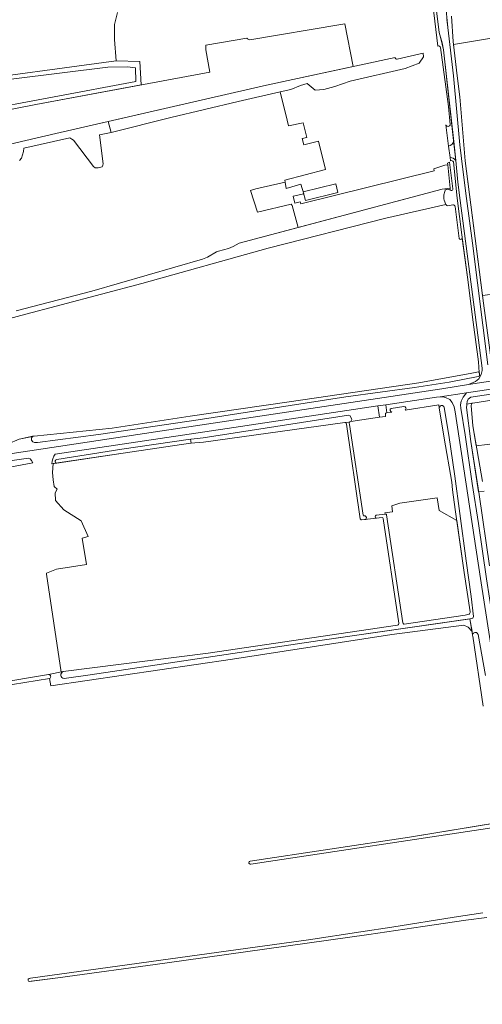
# Model space of a CAD drawing. Header units: metres. Extents: x 209813 to 223847, y 571801 to 587119.
# Tile 241 of 256: x 221733 to 221957, y 573596 to 574073. Entities that reach past the tile are written whole.
import ezdxf

# ---------------------------------------------------------------- set-up
doc = ezdxf.new("R2010")
doc.units = ezdxf.units.M
for name, color, linetype, lineweight in [('B-RO-GR-BOOMTEELT-GV', 8, 'Continuous', 0), ('B-RO-GR-GRAS-GV', 8, 'Continuous', 0), ('B-RO-GR-HOUTWAL-GV', 8, 'Continuous', 0), ('B-RO-OG-BEBOUWING_LOODS-GV', 8, 'Continuous', 0), ('B-RO-OG-TERREIN_CULTUURSCHEIDING-GV', 8, 'Continuous', 0), ('B-RO-OG-WATER_GREPPEL-GV', 8, 'Continuous', 0), ('B-RO-OG-WEG-GV', 8, 'Continuous', 0), ('B-RO-VH-ONVERHARD-GV', 8, 'Continuous', 0), ('B-RO-VH-VERHARDING_HALFVERHARDING-GV', 8, 'Continuous', 0), ('B-RO-VH-VERHARDING_HALFVERHARDING_GRIND-GV', 8, 'Continuous', 0)]:
    doc.layers.add(name, color=color, linetype=linetype, lineweight=lineweight)

msp = doc.modelspace()

# ---------------------------------------------------------------- linework, layer by layer
at = {"layer": 'B-RO-GR-BOOMTEELT-GV', "flags": 128}
msp.add_lwpolyline([(221731.052, 573931.515), (221767.762, 573941.069), (221821.366, 573956.521), (221823.853, 573957.526), (221828.193, 573960.119), (221829.145, 573960.489), (221834.013, 573961.759), (221836.183, 573962.712), (221839.123, 573964.335), (221867.676, 573971.93), (221864.772, 573982.628), (221864.294, 573983.203), (221848.057, 573979.334), (221844.618, 573989.851), (221847.197, 573990.645), (221861.353, 573993.952), (221861.23, 573994.851), (221880.998, 574000.085), (221877.566, 574013.765), (221870.385, 574011.951), (221869.589, 574015.032), (221871.904, 574015.495), (221870.118, 574022.639), (221863.041, 574021.184), (221862.448, 574023.853), (221859.072, 574037.588), (221838.697, 574032.873), (221805.985, 574025.121), (221777.029, 574017.997), (221771.371, 574016.729), (221773.223, 574002.812), (221773.065, 574002.083), (221772.671, 574001.281), (221770.852, 574000.818), (221769.363, 574000.784), (221768.537, 574001.413), (221758.797, 574014.209), (221758.003, 574014.764), (221757.05, 574015.32), (221734.848, 574010.389), (221734.65, 574008.702), (221733.625, 574005.494), (221732.699, 574004.337)], dxfattribs=at)
at = {"layer": 'B-RO-GR-GRAS-GV', "flags": 128}
for points in [[(221709.917, 574007.897), (221713.43, 574008.84), (221750.23, 574017.48), (221852.35, 574040.82), (221894.298, 574049.858), (221890.36, 574070.525), (221888.378, 574070.205), (221844.306, 574062.836)], [(221842.896, 574063.633), (221823.03, 574060.26), (221823.03, 574058.009), (221824.91, 574047.16), (221740.59, 574031.42), (221705.871, 574024.778), (221705.946, 574024.522)], [(221997.002, 574064.697), (221987.597, 574065.002), (221973.337, 574065.944), (221973.086, 574065.908), (221972.835, 574065.941), (221972.602, 574066.04), (221968.487, 574062.437), (221964.37, 574064.127), (221942.952, 574060.614), (221944.8, 574045.29), (221946.106, 574035.193), (221948.729, 574004.235), (221957.062, 573938.964), (221965.641, 573940.203)], [(221940.251, 574002.294), (221938.783, 574002.056), (221933.398, 574000.256), (221933.557, 573999.423), (221869.025, 573983.349), (221868.758, 573984.285), (221866.113, 573983.644), (221865.304, 573987.138), (221870.39, 573988.299), (221868.992, 573992.927), (221861.966, 573990.849), (221861.353, 573993.952), (221847.197, 573990.645), (221844.618, 573989.851), (221848.057, 573979.334), (221864.294, 573983.203), (221864.772, 573982.628), (221867.676, 573971.93), (221937.488, 573990.499), (221941.442, 573990.969)], [(221942.649, 573990.63), (221941.118, 574003.56), (221940.059, 574003.129), (221940.251, 574002.294), (221941.442, 573990.969), (221941.392, 573990.049), (221941.9, 573989.812)], [(221939.456, 573982.829), (221939.341, 573983.123), (221910.16, 573976.51), (221853.2, 573961.85), (221791.92, 573944.85), (221733.26, 573929.27), (221723.833, 573926.713)], [(221942.619, 573982.835), (221940.194, 573982.422)], [(221945.74, 573966.645), (221943.771, 573982.049)], [(221732.571, 573869.512), (221739.76, 573870.97), (221777.66, 573874.79), (221815.36, 573880.63), (221863.28, 573887.59), (221926.24, 573896.79), (221951.94, 573901.41), (221955.12, 573902.11), (221955.388, 573901.701), (221955.08, 573906.85), (221952.52, 573926.11), (221949.82, 573947.83), (221947.205, 573966.554)], [(221890.397, 573877.462), (221821.78, 573868.03), (221815.533, 573867.49), (221782.875, 573862.685), (221748.996, 573857.602), (221748.742, 573853.343), (221748.907, 573849.8), (221749.482, 573846.464), (221750.884, 573845.25), (221749.927, 573843.441), (221750.097, 573839.722), (221754.124, 573835.164), (221762.574, 573829.902), (221765.91, 573822.281), (221763.065, 573821.457), (221765.064, 573808.703), (221750.595, 573806.423), (221745.727, 573804.587), (221745.74, 573804.11), (221752.803, 573756.662), (221753.88, 573756.878), (221824.087, 573765.792), (221915.812, 573779.377)], [(221919.161, 573779.873), (221948.72, 573784.25), (221950.601, 573784.664), (221950.818, 573784.9), (221950.984, 573785.174), (221951.093, 573785.475), (221951.14, 573785.792), (221948.086, 573804.85), (221944.557, 573830.021), (221935.976, 573834.876), (221935.001, 573841.078), (221917.063, 573838.52), (221913.164, 573837.181), (221913.47, 573834.176), (221909.778, 573833.716), (221909.847, 573833.171)], [(221908.422, 573831.461), (221898.415, 573830.427)], [(221916.486, 573780.326), (221908.897, 573831.009)], [(221910.58, 573832.737), (221918.52, 573780.484)], [(221952.251, 573774.701), (221951.977, 573776.317), (221950.089, 573778.451), (221948.075, 573779.304), (221913.17, 573774.892), (221835.88, 573762.97), (221747.881, 573749.953), (221747.201, 573753.522), (221723.259, 573749.607), (221695.096, 573745.028)], [(221957.448, 573740.202), (221952.306, 573774.07), (221952.242, 573774.382), (221952.251, 573774.701)], [(221964.842, 573681.712), (221844.746, 573663.637), (221844.377, 573663.67), (221844.101, 573663.797), (221843.889, 573664.11), (221843.808, 573664.303), (221843.892, 573664.716), (221844.153, 573664.987), (221844.402, 573665.12), (221921.648, 573676.718), (221964.96, 573683.81)], [(221959.12, 573637.883), (221949.001, 573636.525), (221928.125, 573633.548), (221902.011, 573629.659), (221803.03, 573615.768), (221751.304, 573608.631), (221737.572, 573606.832), (221737.069, 573606.938), (221736.873, 573607.291), (221736.937, 573607.97), (221737.334, 573608.314), (221737.995, 573608.419), (221843.352, 573623.025), (221872.801, 573626.967), (221898.042, 573630.856), (221913.15, 573633.158), (221943.339, 573637.974), (221957.176, 573640.064)]]:
    msp.add_lwpolyline(points, dxfattribs=at)
at = {"layer": 'B-RO-GR-GRAS-GV'}
for points in [[(221844.306, 574062.836, -0.273917), (221842.896, 574063.633)], [(221941.9, 573989.812, 0.6363954), (221942.649, 573990.63)], [(221940.194, 573982.422, -0.2847691), (221939.456, 573982.829)], [(221943.771, 573982.049, 0.459041), (221942.619, 573982.835)], [(221947.205, 573966.554, -0.6586635), (221945.74, 573966.645)], [(221915.812, 573779.377, 0.4439191), (221916.486, 573780.326)]]:
    msp.add_lwpolyline(points, format="xyb", dxfattribs=at)
at = {"layer": 'B-RO-GR-GRAS-GV', "flags": 128}
for points in [[(221788.857, 574049.172), (221784.94, 574049.7), (221775.544, 574049.527), (221706.262, 574040.959), (221709.76, 574027.754), (221788.996, 574042.683)], [(222017.889, 573897.35), (222010.398, 573895.962), (222000, 573894.426), (221952.4, 573886.95), (221951.856, 573886.819), (221951.717, 573886.588), (221951.648, 573886.426), (221951.509, 573885.732), (221952.378, 573875.957), (221954.05, 573866.267), (221970.052, 573868.159), (221971.658, 573852.157), (222027.002, 573860.474), (222025.297, 573872.562), (222020.571, 573871.915), (222020.084, 573875.264), (222020.068, 573878.878)]]:
    msp.add_lwpolyline(points, close=True, dxfattribs=at)
at = {"layer": 'B-RO-GR-HOUTWAL-GV', "flags": 128}
for points in [[(221914.654, 574054.244), (221852.35, 574040.82), (221775.7, 574023.301)], [(221777.029, 574017.997), (221805.985, 574025.121), (221838.697, 574032.873), (221859.072, 574037.588), (221864.098, 574038.813), (221868.884, 574040.704), (221872.138, 574041.617), (221876.02, 574038.388), (221880.175, 574038.68), (221885.566, 574040.174), (221892.969, 574042.861), (221919.532, 574048.973), (221926.3, 574051.498), (221928.494, 574054.564)], [(221928.494, 574054.564), (221928.352, 574056.381), (221915.688, 574053.38)], [(221701.046, 574041.332), (221705.871, 574024.778), (221740.59, 574031.42), (221791.582, 574040.939), (221791.064, 574052.327), (221779.592, 574052.597), (221700.704, 574042.003)], [(221771.371, 574016.729), (221777.029, 574017.997), (221775.7, 574023.301), (221750.23, 574017.48), (221713.43, 574008.84), (221709.917, 574007.897), (221714.135, 573983.496), (221724.073, 573927.737)], [(221732.699, 574004.337), (221733.625, 574005.494), (221734.65, 574008.702), (221734.848, 574010.389), (221757.05, 574015.32), (221758.003, 574014.764), (221758.797, 574014.209), (221768.537, 574001.413), (221769.363, 574000.784), (221770.852, 574000.818), (221772.671, 574001.281), (221773.065, 574002.083), (221773.223, 574002.812), (221771.371, 574016.729)], [(221940.673, 573990.386), (221941.392, 573990.049), (221941.442, 573990.969), (221937.488, 573990.499), (221839.123, 573964.335), (221836.183, 573962.712), (221834.013, 573961.759), (221829.145, 573960.489), (221828.193, 573960.119), (221823.853, 573957.526), (221821.366, 573956.521), (221767.762, 573941.069), (221731.052, 573931.515)], [(221938.355, 573987.75), (221938.744, 573989.43)], [(221723.833, 573926.713), (221733.26, 573929.27), (221791.92, 573944.85), (221853.2, 573961.85), (221910.16, 573976.51), (221939.341, 573983.123), (221938.542, 573985.158)]]:
    msp.add_lwpolyline(points, dxfattribs=at)
at = {"layer": 'B-RO-GR-HOUTWAL-GV'}
for points in [[(221915.688, 574053.38, -0.3717279), (221914.654, 574054.244)], [(221938.542, 573985.158, -0.1623573), (221938.355, 573987.75)], [(221938.744, 573989.43, -0.4505644), (221940.673, 573990.386)]]:
    msp.add_lwpolyline(points, format="xyb", dxfattribs=at)
at = {"layer": 'B-RO-OG-BEBOUWING_LOODS-GV', "flags": 128}
msp.add_lwpolyline([(221886.918, 573988.849), (221885.901, 573992.996), (221870.183, 573989.142), (221871.2, 573984.995)], close=True, dxfattribs=at)
at = {"layer": 'B-RO-OG-TERREIN_CULTUURSCHEIDING-GV', "flags": 128}
msp.add_lwpolyline([(221700.704, 574042.003), (221779.592, 574052.597), (221778.735, 574063.004), (221778.681, 574070.284), (221780.179, 574075.973)], dxfattribs=at)
at = {"layer": 'B-RO-OG-WATER_GREPPEL-GV', "flags": 128}
for points in [[(221739.1, 573870.85), (221738.5, 573870.11), (221738.52, 573868.91), (221739.1, 573868.09), (221739.96, 573867.87), (221741.12, 573867.85), (221741.44, 573867.87), (221771.02, 573871.77), (221819.26, 573878.81), (221890.76, 573889.91), (221924.02, 573894.47), (221940.92, 573897.05), (221954.94, 573899.75), (221955.6, 573900.09), (221955.54, 573901.47), (221955.12, 573902.11), (221951.94, 573901.41), (221926.24, 573896.79), (221863.28, 573887.59), (221815.36, 573880.63), (221777.66, 573874.79), (221739.76, 573870.97)], [(221750.691, 573857.856), (221782.875, 573862.685), (221815.533, 573867.49), (221815.795, 573867.513), (221815.544, 573869.456), (221814.395, 573869.339), (221782.272, 573864.668), (221750.723, 573859.532), (221750.481, 573859.478), (221750.264, 573859.356), (221750.094, 573859.176), (221749.982, 573858.954), (221749.941, 573858.709), (221749.973, 573858.463), (221750.076, 573858.236), (221750.24, 573858.05), (221750.451, 573857.919)], [(221965.696, 573683.921), (221921.648, 573676.718), (221844.402, 573665.12), (221844.153, 573664.987), (221843.892, 573664.716), (221843.808, 573664.303), (221843.889, 573664.11), (221844.101, 573663.797), (221844.377, 573663.67), (221844.746, 573663.637), (221964.842, 573681.712), (221965.569, 573681.348), (221966.168, 573680.666)]]:
    msp.add_lwpolyline(points, close=True, dxfattribs=at)
for points in [[(221957.029, 573849.006), (221952.378, 573875.957), (221951.509, 573885.732), (221951.648, 573886.426), (221951.717, 573886.588), (221951.856, 573886.819), (221949.457, 573886.451), (221949.403, 573885.824), (221949.222, 573884.846), (221951.397, 573868.354), (221955.186, 573843.92), (221957.787, 573844.31)], [(221754.279, 573753.525), (221766.88, 573755.35), (221878.22, 573771.97), (221950.18, 573782.35), (221952.32, 573782.75), (221952.64, 573783.55), (221951.576, 573793.309), (221949.136, 573810.464), (221946.083, 573833.403), (221943.652, 573851.449), (221940.71, 573871.427), (221938.553, 573884.715), (221938.467, 573884.995), (221938.317, 573885.247), (221938.112, 573885.456), (221937.863, 573885.611), (221937.585, 573885.703), (221937.293, 573885.727), (221937.003, 573885.682), (221936.733, 573885.569), (221936.496, 573885.395), (221936.308, 573885.171), (221936.177, 573884.909), (221936.112, 573884.623), (221938.451, 573869.879), (221942.137, 573848.688)], [(221892.941, 573877.943), (221892.32, 573877.73), (221890.397, 573877.462)], [(221891.152, 573876.728), (221897.838, 573830.851)], [(221900.136, 573832.267), (221899.668, 573832.244), (221899.332, 573832.349), (221899.175, 573832.658), (221892.541, 573876.601)], [(221942.137, 573848.688), (221942.439, 573844.985), (221943.807, 573835.369), (221948.086, 573804.85), (221951.14, 573785.792), (221951.093, 573785.475), (221950.984, 573785.174), (221950.818, 573784.9), (221950.601, 573784.664), (221948.72, 573784.25), (221919.161, 573779.873)], [(221898.415, 573830.427), (221900.306, 573830.553)], [(221909.847, 573833.171), (221905.563, 573832.686)], [(221905.61, 573831.141), (221908.422, 573831.461)], [(221915.812, 573779.377), (221824.087, 573765.792), (221753.88, 573756.878)], [(221746.745, 573755.451), (221694.589, 573746.806)], [(221695.096, 573745.028), (221723.259, 573749.607), (221747.201, 573753.522)], [(221957.176, 573640.064), (221943.339, 573637.974), (221913.15, 573633.158), (221898.042, 573630.856), (221872.801, 573626.967), (221843.352, 573623.025), (221737.995, 573608.419), (221737.334, 573608.314), (221736.937, 573607.97), (221736.873, 573607.291), (221737.069, 573606.938), (221737.572, 573606.832), (221738.392, 573606.938), (221751.304, 573608.631), (221803.03, 573615.768), (221902.011, 573629.659), (221928.125, 573633.548), (221949.001, 573636.525), (221959.12, 573637.883)]]:
    msp.add_lwpolyline(points, dxfattribs=at)
at = {"layer": 'B-RO-OG-WATER_GREPPEL-GV'}
for points in [[(221890.397, 573877.462, -0.3901497), (221891.152, 573876.728)], [(221892.541, 573876.601, -0.3050649), (221892.941, 573877.943)], [(221897.838, 573830.851, 0.4332943), (221898.415, 573830.427)], [(221900.306, 573830.553, 0.6694477), (221900.136, 573832.267)], [(221905.563, 573832.686, 0.7981724), (221905.61, 573831.141)], [(221908.422, 573831.461, -0.3809803), (221908.897, 573831.009)], [(221910.58, 573832.737, 0.4592531), (221909.847, 573833.171)], [(221919.161, 573779.873, -0.4713666), (221918.52, 573780.484)], [(221747.201, 573753.522, 0.8280897), (221746.745, 573755.451)]]:
    msp.add_lwpolyline(points, format="xyb", dxfattribs=at)
at = {"layer": 'B-RO-OG-WEG-GV', "flags": 128}
for points in [[(221943.114, 574013.58), (221938.33, 574056.52), (221938.174, 574058.033), (221936.661, 574064.097), (221936.016, 574066.305), (221934.549, 574078.211), (221934.599, 574078.533), (221935.045, 574079.054), (221935.169, 574079.402), (221935.318, 574079.65), (221933.953, 574092.155), (221932.389, 574098.157), (221931.19, 574100.28), (221929.31, 574101.58), (221927.59, 574102.44), (221925.41, 574103), (221923.35, 574103.14), (221863.11, 574104.58), (221815.264, 574105.752)], [(221932.97, 574079.88), (221935.456, 574059.783)], [(221939.845, 574072.6), (221940.222, 574068.814), (221942.965, 574045.424), (221946.124, 574011.979), (221947.66, 573998.69), (221949.24, 573985.91), (221952.24, 573964.35), (221959.64, 573905.45)], [(221962.8, 573903.59), (221961.411, 573906.592), (221957.523, 573935.353), (221948.729, 574004.235), (221946.106, 574035.193), (221944.8, 574045.29), (221942.784, 574062.009), (221941.95, 574074.26)], [(221936.648, 574059.074), (221940.507, 574030.487), (221941.439, 574021.882)], [(221939.266, 574021.609), (221940.624, 574011.262)], [(221941.333, 574005.859), (221941.556, 574004.159)], [(221498.423, 573839.43), (221507.12, 573837.51), (221516.52, 573836.07), (221525.2, 573835.47), (221529.72, 573835.55), (221532.55, 573835.398), (221541.58, 573835.57), (221550.86, 573836.15), (221558.96, 573837.21), (221594.34, 573842.27), (221701.2, 573858.23), (221798.6, 573872.93), (221937.38, 573893.83), (221950.278, 573895.86), (221953.58, 573897.31), (221955.22, 573898.71), (221956.48, 573900.73), (221956.9, 573902.63), (221956.9, 573903.83), (221946.16, 573985.05), (221945.1, 573993.85), (221944.058, 574004.417)], [(221942.989, 574003.774), (221944.82, 573986.13), (221946.96, 573968.31), (221949.82, 573947.83), (221952.52, 573926.11), (221955.08, 573906.85), (221955.388, 573901.701), (221955.54, 573901.47), (221955.6, 573900.09)], [(222017.126, 573897.209), (222028.846, 573899.419), (222030.402, 573899.678), (222029.961, 573904.095), (222008.481, 573900.771), (222000, 573899.428), (221949.37, 573891.861)], [(221955.6, 573900.09), (221954.94, 573899.75), (221940.92, 573897.05), (221924.02, 573894.47), (221890.76, 573889.91), (221819.26, 573878.81), (221771.02, 573871.77), (221741.44, 573867.87), (221741.12, 573867.85), (221739.96, 573867.87), (221739.1, 573868.09), (221738.52, 573868.91), (221738.5, 573870.11), (221739.1, 573870.85), (221732.571, 573869.512), (221727.18, 573867.15), (221728.14, 573867.01), (221728.64, 573865.95), (221728.54, 573865.41), (221727.8, 573864.85), (221726.9, 573864.65), (221677.173, 573857.236)], [(221949.457, 573886.451), (221949.565, 573887.699), (221950.028, 573888.787), (221951.37, 573889.735), (222000, 573897.038), (222015.405, 573899.828), (222016.513, 573900.007)], [(221949.37, 573891.861), (221947.699, 573889.81), (221946.645, 573887.893), (221946.397, 573886.072), (221946.474, 573884.507), (221948.712, 573871.602), (221952.084, 573847.986), (221955.068, 573828.565), (221958.993, 573801.836), (221961.85, 573783.099), (221966.248, 573755.044), (221973.287, 573709.049), (221975.952, 573691.311), (221977.26, 573680.47), (221978.8, 573666.91), (221980.44, 573654.69), (221982.22, 573641.97), (221985.16, 573620.09), (221988.82, 573597.43), (221993.06, 573567.45)], [(221988.22, 573575.21), (221980.04, 573630.39), (221973.748, 573681.436), (221971.735, 573698.445), (221968.6, 573720.75), (221956.06, 573802.01), (221943.82, 573882.73), (221943.24, 573885.15), (221942.38, 573887.15), (221941.14, 573888.71), (221939.06, 573889.69), (221937.76, 573889.97), (221936.513, 573889.939), (221934.836, 573889.772), (221910.133, 573886.089), (221910.727, 573882.169), (221913.158, 573882.522)], [(221960.446, 573808.073), (221955.39, 573842.607), (221951.397, 573868.354), (221949.222, 573884.846), (221949.403, 573885.824), (221949.457, 573886.451)], [(221893.221, 573877.985), (221907.08, 573880.05), (221906.402, 573885.532), (221833.34, 573874.61), (221749.926, 573862.208)], [(221912.825, 573884.343), (221918.947, 573885.258)], [(221919.57, 573883.478), (221935.835, 573886.043), (221936.112, 573884.623), (221936.177, 573884.909), (221936.308, 573885.171), (221936.496, 573885.395), (221936.733, 573885.569), (221937.003, 573885.682), (221937.293, 573885.727), (221937.585, 573885.703), (221937.863, 573885.611), (221938.112, 573885.456), (221938.317, 573885.247), (221938.467, 573884.995), (221938.553, 573884.715), (221940.71, 573871.427), (221943.652, 573851.449), (221946.083, 573833.403), (221949.136, 573810.464), (221951.576, 573793.309), (221952.64, 573783.55), (221952.32, 573782.75), (221950.936, 573782.463), (221952.251, 573774.701), (221952.334, 573775.009), (221952.485, 573775.29), (221952.698, 573775.528), (221952.959, 573775.711), (221953.255, 573775.829), (221953.571, 573775.875), (221953.889, 573775.847), (221954.191, 573775.746), (221954.463, 573775.579), (221954.688, 573775.353), (221954.856, 573775.082), (221954.956, 573774.779), (221958.48, 573754.971)], [(221748.277, 573857.494), (221750.691, 573857.856), (221750.451, 573857.919), (221750.24, 573858.05), (221750.076, 573858.236), (221749.973, 573858.463), (221749.941, 573858.709), (221749.982, 573858.954), (221750.094, 573859.176), (221750.264, 573859.356), (221750.481, 573859.478), (221750.723, 573859.532), (221782.272, 573864.668), (221814.395, 573869.339), (221821.64, 573870.09), (221892.14, 573881.05), (221892.98, 573880.71), (221893.7, 573879.03), (221893.221, 573877.985)]]:
    msp.add_lwpolyline(points, dxfattribs=at)
at = {"layer": 'B-RO-OG-WEG-GV'}
for points in [[(221935.456, 574059.783, -0.4957485), (221936.648, 574059.074)], [(221941.439, 574021.882, -0.7641731), (221939.266, 574021.609)], [(221940.624, 574011.262, 0.2068173), (221943.114, 574013.58)], [(221941.556, 574004.159, -0.4369414), (221942.989, 574003.774)], [(221913.158, 573882.522, -0.768373), (221912.825, 573884.343)], [(221918.947, 573885.258, -0.7937239), (221919.57, 573883.478)], [(221749.926, 573862.208, 0.1491358), (221748.277, 573857.494)]]:
    msp.add_lwpolyline(points, format="xyb", dxfattribs=at)
at = {"layer": 'B-RO-OG-WEG-GV', "flags": 128}
msp.add_lwpolyline([(221726.137, 573855.603), (221739.1, 573858.03), (221738.56, 573859.07), (221737.76, 573859.97), (221737.067, 573860.296), (221725.683, 573858.604)], close=True, dxfattribs=at)
at = {"layer": 'B-RO-VH-ONVERHARD-GV', "flags": 128}
for points in [[(221934.549, 574078.211), (221936.016, 574066.305), (221937.431, 574061.319), (221938.174, 574058.033), (221938.33, 574056.52), (221943.23, 574012.54), (221944.058, 574004.417), (221945.1, 573993.85), (221946.16, 573985.05), (221956.9, 573903.83), (221956.9, 573902.63), (221956.48, 573900.73), (221955.22, 573898.71), (221953.58, 573897.31), (221950.278, 573895.86), (221966.221, 573898.37)], [(221959.64, 573905.45), (221952.24, 573964.35), (221949.24, 573985.91), (221947.547, 574000), (221946.124, 574011.979), (221942.965, 574045.424), (221940.222, 574068.814), (221939.07, 574080.38)], [(221958.993, 573801.836), (221955.068, 573828.565), (221952.084, 573847.986), (221948.712, 573871.602), (221946.474, 573884.507), (221946.397, 573886.072), (221946.645, 573887.893), (221947.699, 573889.81), (221949.37, 573891.861), (221936.513, 573889.939), (221937.76, 573889.97), (221939.06, 573889.69), (221941.14, 573888.71), (221942.38, 573887.15), (221943.24, 573885.15), (221943.82, 573882.73), (221956.06, 573802.01), (221968.6, 573720.75)], [(221951.977, 573776.317), (221950.936, 573782.463), (221878.22, 573771.97), (221766.88, 573755.35), (221754.279, 573753.525)], [(221747.201, 573753.522), (221747.881, 573749.953), (221835.88, 573762.97), (221913.17, 573774.892), (221948.075, 573779.304), (221950.089, 573778.451), (221951.977, 573776.317)], [(221753.88, 573756.878), (221746.745, 573755.451)]]:
    msp.add_lwpolyline(points, dxfattribs=at)
at = {"layer": 'B-RO-VH-ONVERHARD-GV'}
msp.add_lwpolyline([(221754.279, 573753.525, -0.7990633), (221753.88, 573756.878)], format="xyb", dxfattribs=at)
at = {"layer": 'B-RO-VH-VERHARDING_HALFVERHARDING-GV', "flags": 128}
msp.add_lwpolyline([(221910.133, 573886.089), (221906.402, 573885.532), (221907.08, 573880.05), (221910.071, 573880.493), (221910.057, 573882.072), (221910.727, 573882.169)], close=True, dxfattribs=at)
at = {"layer": 'B-RO-VH-VERHARDING_HALFVERHARDING_GRIND-GV', "flags": 128}
for points in [[(221940.624, 574011.262), (221941.333, 574005.859)], [(221944.058, 574004.417), (221943.114, 574013.58)]]:
    msp.add_lwpolyline(points, dxfattribs=at)
at = {"layer": 'B-RO-VH-VERHARDING_HALFVERHARDING_GRIND-GV'}
msp.add_lwpolyline([(221941.333, 574005.859, -0.2291115), (221944.058, 574004.417)], format="xyb", dxfattribs=at)

doc.saveas('drawing.dxf')
